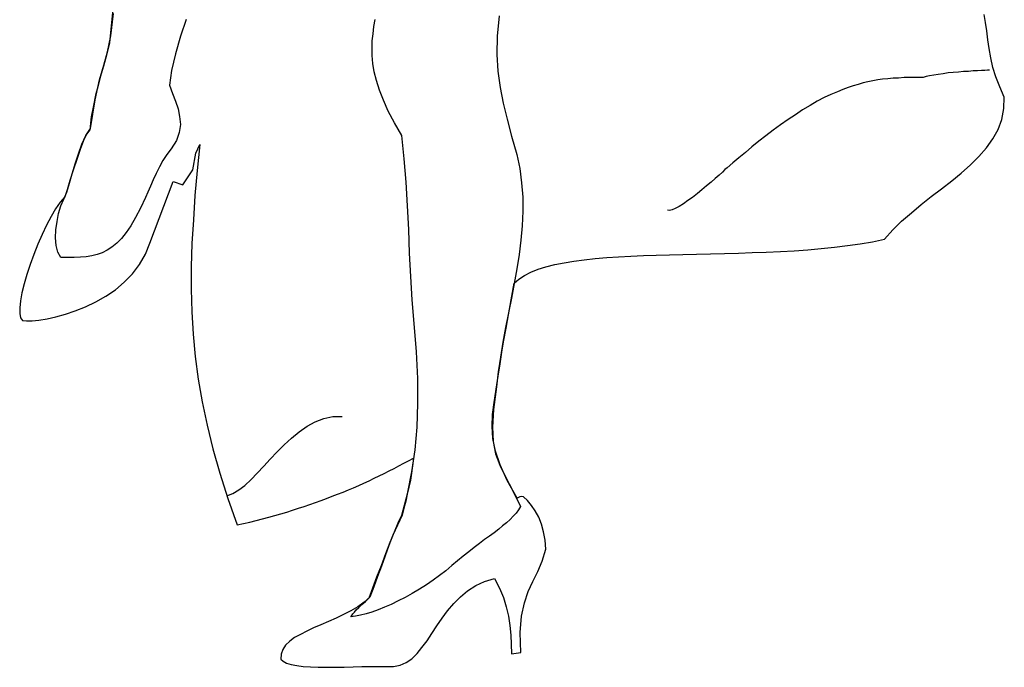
# Model space of a CAD drawing. Header units: millimetres. Extents: x 100.4 to 113.7, y 151.6 to 169.4.
# Tile 4 of 50: x 104.451 to 105.223, y 151.749 to 152.257. Entities that reach past the tile are written whole.
import ezdxf

# ---------------------------------------------------------------- set-up
doc = ezdxf.new("R2010")
doc.units = ezdxf.units.MM

msp = doc.modelspace()

# ---------------------------------------------------------------- linework, layer by layer
at = {"linetype": 'Continuous'}
for points in [[(104.52522, 152.27321), (104.52195, 152.23867), (104.51959, 152.22904), (104.51722, 152.22049), (104.51486, 152.21267), (104.51286, 152.20522), (104.51086, 152.19759), (104.50922, 152.18959), (104.50759, 152.18068), (104.50632, 152.1705), (104.50395, 152.16741), (104.50141, 152.16213), (104.49886, 152.15522), (104.49614, 152.14722), (104.49341, 152.13886), (104.49086, 152.13086), (104.48868, 152.12359), (104.48668, 152.11796), (104.48323, 152.11378), (104.47959, 152.10868), (104.47614, 152.1025), (104.4725, 152.09578), (104.46905, 152.08851), (104.46559, 152.08087), (104.4625, 152.07287), (104.45959, 152.06505), (104.45705, 152.05724), (104.45487, 152.04978), (104.45305, 152.04288), (104.45196, 152.03652), (104.45141, 152.03106), (104.45141, 152.02651), (104.45214, 152.02324), (104.4536, 152.02124), (104.45669, 152.02088), (104.46123, 152.02088), (104.4665, 152.02143), (104.47286, 152.02234), (104.47977, 152.02397), (104.48723, 152.02597), (104.49504, 152.0287), (104.50304, 152.03197), (104.51104, 152.03579), (104.51886, 152.04015), (104.52649, 152.04524), (104.5334, 152.05124), (104.53995, 152.0576), (104.5454, 152.06488), (104.54995, 152.07305), (104.5534, 152.08178), (104.57176, 152.13014), (104.5794, 152.12741), (104.58721, 152.13923), (104.58957, 152.15232), (104.59267, 152.15904), (104.59067, 152.13868), (104.58885, 152.11905), (104.58758, 152.09996), (104.58649, 152.08142), (104.58594, 152.06324), (104.58594, 152.0456), (104.5863, 152.02797), (104.5874, 152.01034), (104.58903, 151.99288), (104.5914, 151.97524), (104.59449, 151.95743), (104.5983, 151.93925), (104.60285, 151.92053), (104.60831, 151.90144), (104.61467, 151.88162), (104.62193, 151.86108), (104.62703, 151.86217), (104.63194, 151.86326), (104.63684, 151.86453), (104.64175, 151.86581), (104.64666, 151.86707), (104.65139, 151.86835), (104.65612, 151.86962), (104.66084, 151.87107), (104.66538, 151.87253), (104.66993, 151.87399), (104.67448, 151.87544), (104.67902, 151.8769), (104.68338, 151.87853), (104.68775, 151.88017), (104.69211, 151.88162), (104.69648, 151.88344), (104.70066, 151.88508), (104.70502, 151.88671), (104.7092, 151.88853), (104.7132, 151.89016), (104.71738, 151.89199), (104.72138, 151.8938), (104.72538, 151.89562), (104.72938, 151.89762), (104.73338, 151.89943), (104.73719, 151.90126), (104.74119, 151.90326), (104.74501, 151.90526), (104.74883, 151.90725), (104.75265, 151.90926), (104.75628, 151.91125), (104.7601, 151.91326), (104.75937, 151.90725), (104.75865, 151.90162), (104.75774, 151.89599), (104.75665, 151.89053), (104.75537, 151.88508), (104.75411, 151.87962), (104.75265, 151.87416), (104.7512, 151.86853), (104.74756, 151.86089), (104.74411, 151.85289), (104.74084, 151.8449), (104.73792, 151.8369), (104.73501, 151.82872), (104.73211, 151.82053), (104.7292, 151.81236), (104.7261, 151.80436), (104.72156, 151.80036), (104.71647, 151.7969), (104.71102, 151.79363), (104.70539, 151.79072), (104.69957, 151.78782), (104.69357, 151.78527), (104.68756, 151.78272), (104.68193, 151.78036), (104.67647, 151.77781), (104.67157, 151.77527), (104.66702, 151.77273), (104.66321, 151.76982), (104.65993, 151.76673), (104.65775, 151.76346), (104.65648, 151.75982), (104.6563, 151.75582), (104.65794, 151.75418), (104.66066, 151.75273), (104.6643, 151.75164), (104.66866, 151.75091), (104.67375, 151.75018), (104.67956, 151.74982), (104.68557, 151.74964), (104.69211, 151.74945), (104.69884, 151.74945), (104.70574, 151.74964), (104.71283, 151.74982), (104.71974, 151.75), (104.72647, 151.75), (104.73284, 151.75018), (104.73883, 151.75018), (104.74447, 151.75018), (104.74974, 151.75109), (104.75447, 151.75309), (104.75883, 151.75618), (104.76301, 151.76018), (104.76683, 151.76491), (104.77083, 151.77018), (104.77465, 151.77582), (104.77864, 151.78181), (104.78264, 151.78782), (104.787, 151.79381), (104.79173, 151.79945), (104.797, 151.80472), (104.80264, 151.80944), (104.809, 151.81363), (104.81591, 151.81672), (104.82373, 151.8189), (104.82773, 151.81145), (104.83082, 151.80418), (104.83299, 151.79672), (104.83463, 151.78945), (104.83573, 151.78218), (104.83645, 151.77472), (104.83681, 151.76745), (104.83718, 151.76), (104.84445, 151.76109), (104.8439, 151.77673), (104.84481, 151.78945), (104.84717, 151.79999), (104.85026, 151.8089), (104.85391, 151.81672), (104.85772, 151.82453), (104.86118, 151.83272), (104.86409, 151.84199), (104.86354, 151.84908), (104.86226, 151.85563), (104.86063, 151.86162), (104.85845, 151.86707), (104.85572, 151.87198), (104.85281, 151.87617), (104.84972, 151.87999), (104.84645, 151.88308), (104.84481, 151.88326), (104.84354, 151.88308), (104.84263, 151.88253), (104.84154, 151.88198), (104.83372, 151.8958), (104.82809, 151.90798), (104.82445, 151.91889), (104.82245, 151.9287), (104.8219, 151.93816), (104.82227, 151.94743), (104.82354, 151.95689), (104.82499, 151.96725), (104.82663, 151.97761), (104.82809, 151.98706), (104.82954, 151.99634), (104.83118, 152.00561), (104.83281, 152.01525), (104.83482, 152.0256), (104.83681, 152.03724), (104.83917, 152.05051), (104.84282, 152.0536), (104.84736, 152.05651), (104.85227, 152.05905), (104.85791, 152.06123), (104.86409, 152.06324), (104.87099, 152.06488), (104.87827, 152.06633), (104.8859, 152.0676), (104.89408, 152.06869), (104.90263, 152.0696), (104.91171, 152.07051), (104.92099, 152.07105), (104.93062, 152.0716), (104.94044, 152.07196), (104.95062, 152.07232), (104.96098, 152.07269), (104.97153, 152.07287), (104.98225, 152.07323), (104.99316, 152.07342), (105.00407, 152.0736), (105.01498, 152.07396), (105.02588, 152.07433), (105.03679, 152.07469), (105.04788, 152.07524), (105.0586, 152.07578), (105.06933, 152.07651), (105.07988, 152.07742), (105.09024, 152.07851), (105.1006, 152.07978), (105.11042, 152.08123), (105.12005, 152.08287), (105.12951, 152.08487), (105.13605, 152.09214), (105.14296, 152.09905), (105.1506, 152.10559), (105.15841, 152.11196), (105.16623, 152.11832), (105.17423, 152.12432), (105.18223, 152.1305), (105.18968, 152.13668), (105.19695, 152.14305), (105.2035, 152.14959), (105.2095, 152.15632), (105.21441, 152.16341), (105.21859, 152.17086), (105.2215, 152.17868), (105.22313, 152.18722), (105.2235, 152.19613), (105.21986, 152.20413), (105.21695, 152.21194), (105.21459, 152.2194), (105.21295, 152.22685), (105.21168, 152.23412), (105.21059, 152.24104), (105.20968, 152.24794), (105.20877, 152.25449), (105.20768, 152.26085)], [(104.58194, 152.25703), (104.57758, 152.24376), (104.57358, 152.23012), (104.57049, 152.21704), (104.56885, 152.2054), (104.57122, 152.19904), (104.57358, 152.19286), (104.57558, 152.18686), (104.57685, 152.18086), (104.5774, 152.17468), (104.57649, 152.1685), (104.57431, 152.16213), (104.57031, 152.15559), (104.56685, 152.15122), (104.56376, 152.1465), (104.56104, 152.14141), (104.55831, 152.13632), (104.55595, 152.13123), (104.55394, 152.12632), (104.55195, 152.12178), (104.55013, 152.11759), (104.54613, 152.10923), (104.54231, 152.10178), (104.53868, 152.09541), (104.53486, 152.09014), (104.53122, 152.08542), (104.52759, 152.0816), (104.52377, 152.07851), (104.52013, 152.07614), (104.51613, 152.07414), (104.51213, 152.07287), (104.50795, 152.07178), (104.50359, 152.07105), (104.49904, 152.07069), (104.49413, 152.07051), (104.48905, 152.07051), (104.48359, 152.07051), (104.48123, 152.07469), (104.47995, 152.07978), (104.47941, 152.08578), (104.47977, 152.09214), (104.48068, 152.09869), (104.48196, 152.10505), (104.48377, 152.11087), (104.48596, 152.11614), (104.48832, 152.12178), (104.4905, 152.12868), (104.49268, 152.13614), (104.49486, 152.14396), (104.49741, 152.15177), (104.50014, 152.15922), (104.50323, 152.16595), (104.50686, 152.17159), (104.5105, 152.19395), (104.51395, 152.20958), (104.51741, 152.22104), (104.52031, 152.23158), (104.52286, 152.24413), (104.52486, 152.26158)], [(104.82736, 152.25994), (104.82572, 152.24394), (104.82555, 152.22958), (104.82627, 152.21649), (104.82809, 152.20377), (104.83045, 152.1914), (104.83372, 152.17886), (104.83718, 152.16559), (104.84118, 152.15122), (104.84354, 152.14013), (104.845, 152.12905), (104.84591, 152.11778), (104.84591, 152.10669), (104.84536, 152.09541), (104.84445, 152.08414), (104.843, 152.07287), (104.84118, 152.0616), (104.83917, 152.05014), (104.83699, 152.03869), (104.83482, 152.02724), (104.83245, 152.0156), (104.83027, 152.00416), (104.82845, 151.99252), (104.82663, 151.98088), (104.82536, 151.96906), (104.823, 151.95143), (104.82209, 151.93762), (104.82263, 151.92634), (104.82464, 151.91671), (104.82791, 151.9078), (104.83227, 151.89871), (104.83772, 151.88817), (104.84408, 151.87544), (104.84245, 151.8729), (104.84063, 151.87017), (104.83845, 151.8678), (104.83591, 151.86526), (104.83318, 151.86272), (104.83009, 151.86017), (104.827, 151.85762), (104.82354, 151.8549), (104.81973, 151.85217), (104.81591, 151.84945), (104.81191, 151.84636), (104.80791, 151.84326), (104.80355, 151.83999), (104.79918, 151.83654), (104.79482, 151.8329), (104.79027, 151.82908), (104.78554, 151.82508), (104.78064, 151.82126), (104.77555, 151.81763), (104.77028, 151.814), (104.76483, 151.81054), (104.75919, 151.80727), (104.75374, 151.80418), (104.74828, 151.80145), (104.74283, 151.79872), (104.73756, 151.79654), (104.73247, 151.79436), (104.72756, 151.79272), (104.72301, 151.79127), (104.71866, 151.79018), (104.71466, 151.78945), (104.7112, 151.78909), (104.71175, 151.79), (104.71265, 151.79127), (104.71393, 151.79272), (104.71538, 151.79436), (104.71738, 151.79636), (104.71974, 151.79854), (104.72247, 151.80109), (104.72556, 151.80399), (104.72829, 151.81163), (104.73156, 151.82036), (104.73501, 151.82926), (104.73847, 151.83854), (104.74192, 151.84744), (104.74519, 151.85563), (104.74828, 151.86272), (104.75102, 151.86853), (104.75556, 151.88544), (104.75902, 151.90253), (104.76156, 151.9198), (104.76319, 151.93762), (104.76374, 151.95616), (104.76356, 151.97579), (104.76246, 151.99651), (104.76065, 152.01888), (104.75919, 152.03724), (104.75811, 152.0556), (104.7572, 152.07396), (104.75647, 152.09251), (104.75556, 152.11105), (104.75447, 152.12941), (104.75301, 152.14777), (104.75102, 152.16613), (104.74519, 152.17595), (104.74047, 152.18522), (104.73665, 152.19377), (104.73356, 152.20159), (104.7312, 152.20904), (104.72938, 152.21594), (104.72829, 152.22249), (104.72774, 152.22867), (104.72774, 152.23449), (104.72792, 152.24013), (104.72847, 152.24576), (104.7292, 152.25139), (104.7301, 152.25685)], [(105.21186, 152.21722), (105.21041, 152.21722), (105.20823, 152.21704), (105.2055, 152.21704), (105.20259, 152.21685), (105.19913, 152.21667), (105.1955, 152.21631), (105.1915, 152.21613), (105.1875, 152.21577), (105.1835, 152.2154), (105.1795, 152.21504), (105.1755, 152.21449), (105.17168, 152.21395), (105.16823, 152.2134), (105.16496, 152.21285), (105.16223, 152.21231), (105.15987, 152.21158), (105.1546, 152.21158), (105.14969, 152.2114), (105.14496, 152.2114), (105.1406, 152.21104), (105.13623, 152.21086), (105.13205, 152.21049), (105.12805, 152.21013), (105.12423, 152.20958), (105.12042, 152.20885), (105.1166, 152.20813), (105.11278, 152.20722), (105.10897, 152.20613), (105.10497, 152.20504), (105.10097, 152.20358), (105.09697, 152.20213), (105.0926, 152.20031), (105.08751, 152.19813), (105.08224, 152.19577), (105.07678, 152.19286), (105.07115, 152.18959), (105.06533, 152.18613), (105.0597, 152.18231), (105.05388, 152.1785), (105.04807, 152.17431), (105.04224, 152.17013), (105.03661, 152.16577), (105.03097, 152.16159), (105.02552, 152.15723), (105.02043, 152.15286), (105.01534, 152.14868), (105.01061, 152.14468), (105.00607, 152.14086), (105.00443, 152.13941), (105.00243, 152.13741), (104.99989, 152.13505), (104.9968, 152.1325), (104.99353, 152.12959), (104.99007, 152.12668), (104.98644, 152.12359), (104.9828, 152.1205), (104.97898, 152.11759), (104.97535, 152.11505), (104.97189, 152.1125), (104.96861, 152.1105), (104.96552, 152.10887), (104.96298, 152.10777), (104.96098, 152.10741), (104.95934, 152.1076)], [(104.61394, 151.8838), (104.61849, 151.88562), (104.62321, 151.88835), (104.62794, 151.89199), (104.63285, 151.89653), (104.63775, 151.90144), (104.64285, 151.90689), (104.64793, 151.91253), (104.65339, 151.91817), (104.65884, 151.9238), (104.66466, 151.92907), (104.67048, 151.93398), (104.67684, 151.93834), (104.68321, 151.9418), (104.68993, 151.94434), (104.69702, 151.9458), (104.70429, 151.94597)]]:
    msp.add_lwpolyline(points, dxfattribs=at)

doc.saveas('drawing.dxf')
